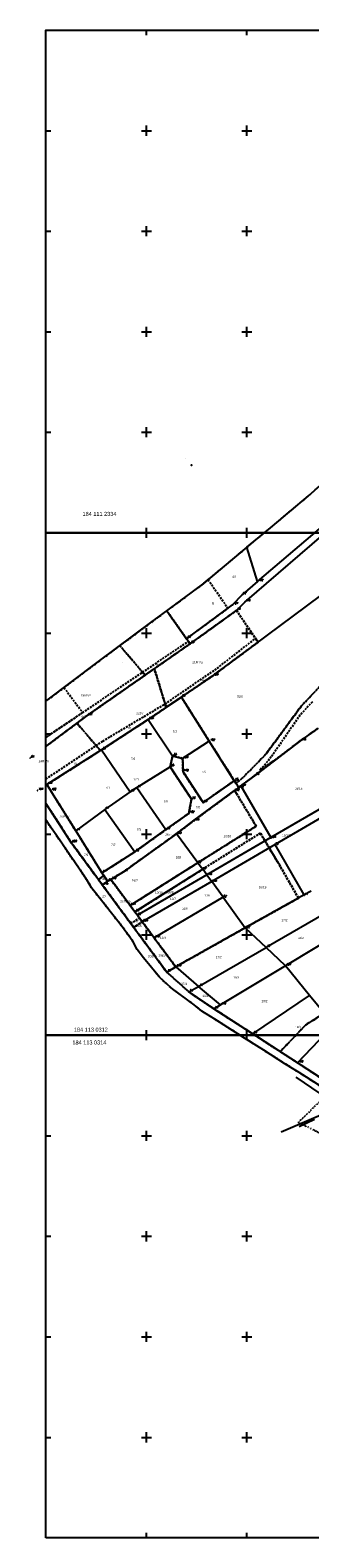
# Model space of a CAD drawing. Extents: x 4615668 to 9294084, y 5331114 to 10688993.
# Tile 35 of 181: x 4655337 to 4655476, y 5334813 to 5335563. Entities that reach past the tile are written whole.
import ezdxf
from ezdxf.enums import TextEntityAlignment as Align

# ---------------------------------------------------------------- set-up
doc = ezdxf.new("R2010")
doc.units = 0
doc.header["$MEASUREMENT"] = 0
for name, pattern in [('DIVIDE', [1.25, 0.5, -0.25, 0, -0.25, 0, -0.25]), ('GEN7', [13.75, 9.75, -1.5, 1, -1.5]), ('JEZDNIA', [1.5, 1, -0.5]), ('KONTUR', [1.5, 1, -0.5]), ('UZYTEK', [1.5, 1, -0.5])]:
    doc.linetypes.add(name, pattern=pattern)
for name, color, linetype in [('10', 7, 'Continuous'), ('16', 7, 'Continuous'), ('2', 7, 'Continuous'), ('31', 7, 'Continuous'), ('38', 7, 'Continuous'), ('5', 7, 'Continuous'), ('57', 7, 'Continuous'), ('58', 7, 'Continuous'), ('59', 7, 'Continuous'), ('60', 7, 'Continuous'), ('7', 4, 'GEN7'), ('8', 7, 'Continuous'), ('9', 7, 'Continuous')]:
    doc.layers.add(name, color=color, linetype=linetype)
doc.styles.add('ITALICT', font='ITALICT', dxfattribs={"height": 0.2})
doc.styles.add('txt', font='TXT', dxfattribs={"height": 0.2})

# ---------------------------------------------------------------- blocks, each defined once
blk = doc.blocks.new('202')
at = {"layer": '57', "color": 3, "linetype": 'Continuous'}
blk.add_circle((0, 0), 0.25, dxfattribs=at)
blk = doc.blocks.new('203')
at = {"layer": '57', "color": 3, "linetype": 'Continuous'}
blk.add_circle((0, 0), 0.045, dxfattribs=at)
blk = doc.blocks.new('*M2220')
at = {"layer": '60', "color": 7, "linetype": 'Continuous'}
for p, q in [((50, 247.5), (50, 250)), ((100, 247.5), (100, 250)), ((150, 247.5), (150, 250)), ((200, 247.5), (200, 250)), ((250, 247.5), (250, 250)), ((300, 247.5), (300, 250)), ((350, 247.5), (350, 250)), ((50, 197.5), (50, 202.5)), ((100, 197.5), (100, 202.5)), ((150, 197.5), (150, 202.5)), ((200, 197.5), (200, 202.5)), ((250, 197.5), (250, 202.5)), ((300, 197.5), (300, 202.5)), ((350, 197.5), (350, 202.5)), ((0, 200), (2.5, 200)), ((47.5, 200), (52.5, 200)), ((97.5, 200), (102.5, 200)), ((147.5, 200), (152.5, 200)), ((197.5, 200), (202.5, 200)), ((247.5, 200), (252.5, 200)), ((297.5, 200), (302.5, 200)), ((347.5, 200), (352.5, 200)), ((397.5, 200), (400, 200)), ((0, 150), (2.5, 150)), ((47.5, 150), (52.5, 150)), ((50, 147.5), (50, 152.5)), ((97.5, 150), (102.5, 150)), ((100, 147.5), (100, 152.5)), ((147.5, 150), (152.5, 150)), ((150, 147.5), (150, 152.5)), ((197.5, 150), (202.5, 150)), ((200, 147.5), (200, 152.5)), ((247.5, 150), (252.5, 150)), ((250, 147.5), (250, 152.5)), ((297.5, 150), (302.5, 150)), ((300, 147.5), (300, 152.5)), ((347.5, 150), (352.5, 150)), ((350, 147.5), (350, 152.5)), ((397.5, 150), (400, 150)), ((0, 100), (2.5, 100)), ((47.5, 100), (52.5, 100)), ((50, 97.5), (50, 102.5)), ((97.5, 100), (102.5, 100)), ((100, 97.5), (100, 102.5)), ((147.5, 100), (152.5, 100)), ((150, 97.5), (150, 102.5)), ((197.5, 100), (202.5, 100)), ((200, 97.5), (200, 102.5)), ((247.5, 100), (252.5, 100)), ((250, 97.5), (250, 102.5)), ((297.5, 100), (302.5, 100)), ((300, 97.5), (300, 102.5)), ((347.5, 100), (352.5, 100)), ((350, 97.5), (350, 102.5)), ((397.5, 100), (400, 100)), ((50, 47.5), (50, 52.5)), ((100, 47.5), (100, 52.5)), ((150, 47.5), (150, 52.5)), ((200, 47.5), (200, 52.5)), ((250, 47.5), (250, 52.5)), ((300, 47.5), (300, 52.5)), ((350, 47.5), (350, 52.5)), ((0, 50), (2.5, 50)), ((47.5, 50), (52.5, 50)), ((97.5, 50), (102.5, 50)), ((147.5, 50), (152.5, 50)), ((197.5, 50), (202.5, 50)), ((247.5, 50), (252.5, 50)), ((297.5, 50), (302.5, 50)), ((347.5, 50), (352.5, 50)), ((397.5, 50), (400, 50)), ((50, 0), (50, 2.5)), ((100, 0), (100, 2.5)), ((150, 0), (150, 2.5)), ((200, 0), (200, 2.5)), ((250, 0), (250, 2.5)), ((300, 0), (300, 2.5)), ((350, 0), (350, 2.5))]:
    blk.add_line(p, q, dxfattribs=at)
blk.add_lwpolyline([(0, 0), (0, 250), (400, 250), (400, 0)], close=True, dxfattribs=at)
blk = doc.blocks.new('*M2222')
at = {"layer": '60', "color": 7, "linetype": 'Continuous'}
for p, q in [((50, 247.5), (50, 250)), ((100, 247.5), (100, 250)), ((150, 247.5), (150, 250)), ((200, 247.5), (200, 250)), ((250, 247.5), (250, 250)), ((300, 247.5), (300, 250)), ((350, 247.5), (350, 250)), ((50, 197.5), (50, 202.5)), ((100, 197.5), (100, 202.5)), ((150, 197.5), (150, 202.5)), ((200, 197.5), (200, 202.5)), ((250, 197.5), (250, 202.5)), ((300, 197.5), (300, 202.5)), ((350, 197.5), (350, 202.5)), ((0, 200), (2.5, 200)), ((47.5, 200), (52.5, 200)), ((97.5, 200), (102.5, 200)), ((147.5, 200), (152.5, 200)), ((197.5, 200), (202.5, 200)), ((247.5, 200), (252.5, 200)), ((297.5, 200), (302.5, 200)), ((347.5, 200), (352.5, 200)), ((397.5, 200), (400, 200)), ((0, 150), (2.5, 150)), ((47.5, 150), (52.5, 150)), ((50, 147.5), (50, 152.5)), ((97.5, 150), (102.5, 150)), ((100, 147.5), (100, 152.5)), ((147.5, 150), (152.5, 150)), ((150, 147.5), (150, 152.5)), ((197.5, 150), (202.5, 150)), ((200, 147.5), (200, 152.5)), ((247.5, 150), (252.5, 150)), ((250, 147.5), (250, 152.5)), ((297.5, 150), (302.5, 150)), ((300, 147.5), (300, 152.5)), ((347.5, 150), (352.5, 150)), ((350, 147.5), (350, 152.5)), ((397.5, 150), (400, 150)), ((0, 100), (2.5, 100)), ((47.5, 100), (52.5, 100)), ((50, 97.5), (50, 102.5)), ((97.5, 100), (102.5, 100)), ((100, 97.5), (100, 102.5)), ((147.5, 100), (152.5, 100)), ((150, 97.5), (150, 102.5)), ((197.5, 100), (202.5, 100)), ((200, 97.5), (200, 102.5)), ((247.5, 100), (252.5, 100)), ((250, 97.5), (250, 102.5)), ((297.5, 100), (302.5, 100)), ((300, 97.5), (300, 102.5)), ((347.5, 100), (352.5, 100)), ((350, 97.5), (350, 102.5)), ((397.5, 100), (400, 100)), ((50, 47.5), (50, 52.5)), ((100, 47.5), (100, 52.5)), ((150, 47.5), (150, 52.5)), ((200, 47.5), (200, 52.5)), ((250, 47.5), (250, 52.5)), ((300, 47.5), (300, 52.5)), ((350, 47.5), (350, 52.5)), ((0, 50), (2.5, 50)), ((47.5, 50), (52.5, 50)), ((97.5, 50), (102.5, 50)), ((147.5, 50), (152.5, 50)), ((197.5, 50), (202.5, 50)), ((247.5, 50), (252.5, 50)), ((297.5, 50), (302.5, 50)), ((347.5, 50), (352.5, 50)), ((397.5, 50), (400, 50)), ((50, 0), (50, 2.5)), ((100, 0), (100, 2.5)), ((150, 0), (150, 2.5)), ((200, 0), (200, 2.5)), ((250, 0), (250, 2.5)), ((300, 0), (300, 2.5)), ((350, 0), (350, 2.5))]:
    blk.add_line(p, q, dxfattribs=at)
blk.add_lwpolyline([(0, 0), (0, 250), (400, 250), (400, 0)], close=True, dxfattribs=at)
blk = doc.blocks.new('*M2251')
at = {"layer": '60', "color": 7, "linetype": 'Continuous'}
for p, q in [((50, 247.5), (50, 250)), ((100, 247.5), (100, 250)), ((150, 247.5), (150, 250)), ((200, 247.5), (200, 250)), ((250, 247.5), (250, 250)), ((300, 247.5), (300, 250)), ((350, 247.5), (350, 250)), ((50, 197.5), (50, 202.5)), ((100, 197.5), (100, 202.5)), ((150, 197.5), (150, 202.5)), ((200, 197.5), (200, 202.5)), ((250, 197.5), (250, 202.5)), ((300, 197.5), (300, 202.5)), ((350, 197.5), (350, 202.5)), ((0, 200), (2.5, 200)), ((47.5, 200), (52.5, 200)), ((97.5, 200), (102.5, 200)), ((147.5, 200), (152.5, 200)), ((197.5, 200), (202.5, 200)), ((247.5, 200), (252.5, 200)), ((297.5, 200), (302.5, 200)), ((347.5, 200), (352.5, 200)), ((397.5, 200), (400, 200)), ((0, 150), (2.5, 150)), ((47.5, 150), (52.5, 150)), ((50, 147.5), (50, 152.5)), ((97.5, 150), (102.5, 150)), ((100, 147.5), (100, 152.5)), ((147.5, 150), (152.5, 150)), ((150, 147.5), (150, 152.5)), ((197.5, 150), (202.5, 150)), ((200, 147.5), (200, 152.5)), ((247.5, 150), (252.5, 150)), ((250, 147.5), (250, 152.5)), ((297.5, 150), (302.5, 150)), ((300, 147.5), (300, 152.5)), ((347.5, 150), (352.5, 150)), ((350, 147.5), (350, 152.5)), ((397.5, 150), (400, 150)), ((0, 100), (2.5, 100)), ((47.5, 100), (52.5, 100)), ((50, 97.5), (50, 102.5)), ((97.5, 100), (102.5, 100)), ((100, 97.5), (100, 102.5)), ((147.5, 100), (152.5, 100)), ((150, 97.5), (150, 102.5)), ((197.5, 100), (202.5, 100)), ((200, 97.5), (200, 102.5)), ((247.5, 100), (252.5, 100)), ((250, 97.5), (250, 102.5)), ((297.5, 100), (302.5, 100)), ((300, 97.5), (300, 102.5)), ((347.5, 100), (352.5, 100)), ((350, 97.5), (350, 102.5)), ((397.5, 100), (400, 100)), ((50, 47.5), (50, 52.5)), ((100, 47.5), (100, 52.5)), ((150, 47.5), (150, 52.5)), ((200, 47.5), (200, 52.5)), ((250, 47.5), (250, 52.5)), ((300, 47.5), (300, 52.5)), ((350, 47.5), (350, 52.5)), ((0, 50), (2.5, 50)), ((47.5, 50), (52.5, 50)), ((97.5, 50), (102.5, 50)), ((147.5, 50), (152.5, 50)), ((197.5, 50), (202.5, 50)), ((247.5, 50), (252.5, 50)), ((297.5, 50), (302.5, 50)), ((347.5, 50), (352.5, 50)), ((397.5, 50), (400, 50)), ((50, 0), (50, 2.5)), ((100, 0), (100, 2.5)), ((150, 0), (150, 2.5)), ((200, 0), (200, 2.5)), ((250, 0), (250, 2.5)), ((300, 0), (300, 2.5)), ((350, 0), (350, 2.5))]:
    blk.add_line(p, q, dxfattribs=at)
blk.add_lwpolyline([(0, 0), (0, 250), (400, 250), (400, 0)], close=True, dxfattribs=at)

msp = doc.modelspace()

# ---------------------------------------------------------------- linework, layer by layer
at = {"layer": '16', "color": 7, "linetype": 'JEZDNIA'}
msp.add_line((4655414.352, 5335350.087), (4655414.361, 5335350.087), dxfattribs=at)
msp.add_point((4655417.379, 5335346.646), dxfattribs=at)
at = {"layer": '2', "color": 5, "linetype": 'Continuous'}
for p, q in [((4655475.672, 5335331.343), (4655483.435, 5335338.274)), ((4655456.704, 5335315.499), (4655475.672, 5335331.343)), ((4655450.343, 5335288.738), (4655489.879, 5335322.377)), ((4655443.95, 5335278.506), (4655488.203, 5335316.597)), ((4655445.016, 5335305.76), (4655456.704, 5335315.499)), ((4655445.016, 5335305.76), (4655422.451, 5335286.958)), ((4655450.343, 5335288.738), (4655445.016, 5335305.76)), ((4655405.104, 5335274.177), (4655422.451, 5335286.958)), ((4655450.343, 5335288.738), (4655442.736, 5335282.266)), ((4655414.949, 5335260.311), (4655437.896, 5335277.162)), ((4655427.995, 5335241.856), (4655481.741, 5335281.717)), ((4655437.896, 5335277.162), (4655442.736, 5335282.266)), ((4655439.789, 5335274.355), (4655443.95, 5335278.506)), ((4655371.111, 5335248.885), (4655397.899, 5335268.783)), ((4655397.899, 5335268.783), (4655405.104, 5335274.177)), ((4655405.104, 5335274.177), (4655414.949, 5335260.311)), ((4655416.732, 5335257.8), (4655439.789, 5335274.355)), ((4655416.732, 5335257.8), (4655414.949, 5335260.311)), ((4655365.287, 5335221.96), (4655416.732, 5335257.8)), ((4655344.967, 5335229.21), (4655371.111, 5335248.885)), ((4655412.372, 5335231.269), (4655427.995, 5335241.856)), ((4655412.372, 5335231.269), (4655395.794, 5335220.091)), ((4655426.269, 5335209.265), (4655412.372, 5335231.269)), ((4655344.967, 5335206.744), (4655365.287, 5335221.96)), ((4655395.794, 5335220.091), (4655372.688, 5335205.02)), ((4655395.794, 5335220.091), (4655408.001, 5335202.067)), ((4655480.427, 5335215.765), (4655471.957, 5335209.795)), ((4655426.269, 5335209.265), (4655412.986, 5335200.696)), ((4655438.729, 5335189.654), (4655426.269, 5335209.265)), ((4655471.957, 5335209.795), (4655449.417, 5335192.635)), ((4655372.688, 5335205.02), (4655345.393, 5335187.712)), ((4655372.688, 5335205.02), (4655386.886, 5335184.127)), ((4655408.001, 5335202.067), (4655406.711, 5335196.607)), ((4655408.001, 5335202.067), (4655412.986, 5335200.696)), ((4655412.986, 5335200.696), (4655413.198, 5335194.1)), ((4655390.148, 5335186.211), (4655406.711, 5335196.607)), ((4655406.711, 5335196.607), (4655417.393, 5335180.474)), ((4655413.198, 5335194.1), (4655423.179, 5335178.789)), ((4655449.417, 5335192.635), (4655441.977, 5335187.065)), ((4655345.393, 5335187.712), (4655344.967, 5335187.442)), ((4655345.393, 5335187.712), (4655347.326, 5335184.665)), ((4655386.886, 5335184.127), (4655390.148, 5335186.211)), ((4655390.148, 5335186.211), (4655404.71, 5335165.326)), ((4655438.729, 5335189.654), (4655423.179, 5335178.789)), ((4655440.927, 5335186.285), (4655438.729, 5335189.654)), ((4655440.927, 5335186.285), (4655438.877, 5335184.775)), ((4655441.977, 5335187.065), (4655440.927, 5335186.285)), ((4655441.977, 5335187.065), (4655456.977, 5335161.345)), ((4655344.967, 5335178.353), (4655357.584, 5335158.841)), ((4655359.875, 5335164.66), (4655347.326, 5335184.665)), ((4655386.886, 5335184.127), (4655374.267, 5335175.345)), ((4655416.072, 5335173.416), (4655417.393, 5335180.474)), ((4655418.807, 5335169.955), (4655438.877, 5335184.775)), ((4655492.387, 5335181.955), (4655456.977, 5335161.345)), ((4655493.267, 5335177.835), (4655459.007, 5335157.855)), ((4655347.591, 5335166.194), (4655344.967, 5335170.166)), ((4655374.267, 5335175.345), (4655359.875, 5335164.66)), ((4655374.267, 5335175.345), (4655389.263, 5335154.316)), ((4655404.71, 5335165.326), (4655416.072, 5335173.416)), ((4655350.015, 5335162.671), (4655347.591, 5335166.194)), ((4655359.875, 5335164.66), (4655372.843, 5335143.776)), ((4655409.967, 5335163.305), (4655383.582, 5335144.307)), ((4655389.263, 5335154.316), (4655404.71, 5335165.326)), ((4655409.967, 5335163.305), (4655418.807, 5335169.955)), ((4655420.627, 5335148.865), (4655409.967, 5335163.305)), ((4655373.129, 5335137.705), (4655357.584, 5335158.841)), ((4655456.977, 5335161.345), (4655425.107, 5335142.795)), ((4655459.007, 5335157.855), (4655427.537, 5335139.505)), ((4655473.567, 5335132.885), (4655459.007, 5335157.855)), ((4655372.843, 5335143.776), (4655389.263, 5335154.316)), ((4655420.627, 5335148.865), (4655386.879, 5335127.581)), ((4655420.627, 5335148.865), (4655423.007, 5335145.645)), ((4655367.677, 5335136.335), (4655365.356, 5335140.366)), ((4655372.843, 5335143.776), (4655375.679, 5335139.656)), ((4655377.231, 5335140.569), (4655375.679, 5335139.656)), ((4655377.231, 5335140.569), (4655383.582, 5335144.307)), ((4655386.879, 5335127.581), (4655377.231, 5335140.569)), ((4655423.007, 5335145.645), (4655389.264, 5335124.369)), ((4655425.107, 5335142.795), (4655390.493, 5335122.716)), ((4655425.107, 5335142.795), (4655423.007, 5335145.645)), ((4655425.107, 5335142.795), (4655427.537, 5335139.505)), ((4655382.621, 5335117.499), (4655367.677, 5335136.335)), ((4655373.129, 5335137.705), (4655375.679, 5335139.656)), ((4655373.129, 5335137.705), (4655405.088, 5335094.452)), ((4655427.537, 5335139.505), (4655392.908, 5335119.465)), ((4655433.227, 5335131.805), (4655427.537, 5335139.505)), ((4655473.567, 5335132.885), (4655444.087, 5335116.475)), ((4655476.967, 5335134.765), (4655473.567, 5335132.885)), ((4655386.879, 5335127.581), (4655389.264, 5335124.369)), ((4655433.227, 5335131.805), (4655398.808, 5335111.521)), ((4655433.227, 5335131.805), (4655444.087, 5335116.475)), ((4655487.974, 5335125.986), (4655454.583, 5335106.736)), ((4655390.493, 5335122.716), (4655389.264, 5335124.369)), ((4655392.908, 5335119.465), (4655390.493, 5335122.716)), ((4655398.808, 5335111.521), (4655392.908, 5335119.465)), ((4655498.025, 5335117.969), (4655464.167, 5335097.594)), ((4655388.433, 5335109.567), (4655382.621, 5335117.499)), ((4655398.808, 5335111.521), (4655409.545, 5335097.068)), ((4655444.087, 5335116.475), (4655409.545, 5335097.068)), ((4655444.087, 5335116.475), (4655454.583, 5335106.736)), ((4655390.364, 5335105.726), (4655388.433, 5335109.567)), ((4655393.525, 5335101.614), (4655390.364, 5335105.726)), ((4655420.973, 5335087.35), (4655454.583, 5335106.736)), ((4655464.167, 5335097.594), (4655454.583, 5335106.736)), ((4655401.467, 5335091.892), (4655393.525, 5335101.614)), ((4655405.088, 5335094.452), (4655409.545, 5335097.068)), ((4655409.545, 5335097.068), (4655420.973, 5335087.35)), ((4655464.167, 5335097.594), (4655431.806, 5335078.117)), ((4655476.177, 5335082.865), (4655464.167, 5335097.594)), ((4655407.269, 5335086.55), (4655401.467, 5335091.892)), ((4655405.088, 5335094.452), (4655416.131, 5335084.559)), ((4655418.672, 5335078.227), (4655407.269, 5335086.55)), ((4655416.131, 5335084.559), (4655420.973, 5335087.35)), ((4655416.131, 5335084.559), (4655428.605, 5335076.187)), ((4655431.806, 5335078.117), (4655420.973, 5335087.35)), ((4655447.923, 5335063.705), (4655476.177, 5335082.865)), ((4655484.037, 5335073.205), (4655476.177, 5335082.865)), ((4655422.603, 5335075.047), (4655418.672, 5335078.227)), ((4655428.995, 5335071.015), (4655422.603, 5335075.047)), ((4655428.605, 5335076.187), (4655431.806, 5335078.117)), ((4655428.605, 5335076.187), (4655447.923, 5335063.705)), ((4655443.859, 5335061.652), (4655428.995, 5335071.015)), ((4655470.251, 5335049.279), (4655488.157, 5335068.105)), ((4655453.382, 5335055.581), (4655443.859, 5335061.652)), ((4655470.251, 5335049.279), (4655447.923, 5335063.705)), ((4655470.997, 5335044.435), (4655467.757, 5335046.485)), ((4655487.932, 5335037.855), (4655470.251, 5335049.279)), ((4655492.407, 5335030.915), (4655470.997, 5335044.435))]:
    msp.add_line(p, q, dxfattribs=at)
for points in [[(4655365.356, 5335140.366), (4655365.207, 5335140.582), (4655350.015, 5335162.671)], [(4655467.757, 5335046.485), (4655463.954, 5335048.891), (4655453.382, 5335055.581)]]:
    msp.add_lwpolyline(points, dxfattribs=at)
at = {"layer": '31', "color": 2, "linetype": 'Continuous'}
msp.add_line((4655478.711, 5335021.102), (4655471.05, 5335017.424), dxfattribs=at)
at = {"layer": '38', "color": 97, "linetype": 'Continuous'}
msp.add_lwpolyline([(4655469.41, 5335042.15), (4655489.116, 5335028.779), (4655485.348, 5335024.826), (4655461.992, 5335014.885)], dxfattribs=at)
at = {"layer": '58', "color": 1, "linetype": 'DIVIDE'}
msp.add_lwpolyline([(4655558.983, 5334976.092), (4655470.546, 5335019.624), (4655508.855, 5335056.957)], dxfattribs=at)
at = {"layer": '60', "color": 7, "linetype": 'Continuous'}
for p, q in [((4655394.967, 5335560.525), (4655394.967, 5335563.025)), ((4655444.967, 5335560.525), (4655444.967, 5335563.025)), ((4655394.967, 5335510.525), (4655394.967, 5335515.525)), ((4655444.967, 5335510.525), (4655444.967, 5335515.525)), ((4655344.967, 5335513.025), (4655347.467, 5335513.025)), ((4655392.467, 5335513.025), (4655397.467, 5335513.025)), ((4655442.467, 5335513.025), (4655447.467, 5335513.025)), ((4655344.967, 5335463.025), (4655347.467, 5335463.025)), ((4655392.467, 5335463.025), (4655397.467, 5335463.025)), ((4655394.967, 5335460.525), (4655394.967, 5335465.525)), ((4655442.467, 5335463.025), (4655447.467, 5335463.025)), ((4655444.967, 5335460.525), (4655444.967, 5335465.525)), ((4655344.967, 5335413.025), (4655347.467, 5335413.025)), ((4655392.467, 5335413.025), (4655397.467, 5335413.025)), ((4655394.967, 5335410.525), (4655394.967, 5335415.525)), ((4655442.467, 5335413.025), (4655447.467, 5335413.025)), ((4655444.967, 5335410.525), (4655444.967, 5335415.525)), ((4655394.967, 5335360.525), (4655394.967, 5335365.525)), ((4655444.967, 5335360.525), (4655444.967, 5335365.525)), ((4655344.967, 5335363.025), (4655347.467, 5335363.025)), ((4655392.467, 5335363.025), (4655397.467, 5335363.025)), ((4655442.467, 5335363.025), (4655447.467, 5335363.025)), ((4655394.967, 5335313.025), (4655394.967, 5335315.525)), ((4655444.967, 5335313.025), (4655444.967, 5335315.525))]:
    msp.add_line(p, q, dxfattribs=at)
at = {"layer": '7', "color": 245, "linetype": 'KONTUR'}
for p, q in [((4655475.672, 5335331.343), (4655483.435, 5335338.274)), ((4655456.704, 5335315.499), (4655475.672, 5335331.343)), ((4655445.016, 5335305.76), (4655456.704, 5335315.499)), ((4655422.451, 5335286.958), (4655445.016, 5335305.76)), ((4655405.104, 5335274.177), (4655422.451, 5335286.958)), ((4655381.78, 5335256.81), (4655397.899, 5335268.783)), ((4655397.899, 5335268.783), (4655405.104, 5335274.177)), ((4655439.789, 5335274.355), (4655416.732, 5335257.8)), ((4655416.732, 5335257.8), (4655439.789, 5335274.355)), ((4655450.562, 5335258.592), (4655439.789, 5335274.355)), ((4655439.789, 5335274.355), (4655450.562, 5335258.592)), ((4655393.052, 5335243.639), (4655381.78, 5335256.81)), ((4655381.78, 5335256.81), (4655393.052, 5335243.639)), ((4655416.732, 5335257.8), (4655398.911, 5335245.385)), ((4655398.911, 5335245.385), (4655416.732, 5335257.8)), ((4655427.995, 5335241.856), (4655450.562, 5335258.592)), ((4655450.562, 5335258.592), (4655427.995, 5335241.856)), ((4655344.967, 5335229.21), (4655371.111, 5335248.885)), ((4655398.911, 5335245.385), (4655394.304, 5335242.175)), ((4655394.304, 5335242.175), (4655398.911, 5335245.385)), ((4655404.806, 5335226.168), (4655398.911, 5335245.385)), ((4655398.911, 5335245.385), (4655404.806, 5335226.168)), ((4655394.304, 5335242.175), (4655365.287, 5335221.96)), ((4655365.287, 5335221.96), (4655394.304, 5335242.175)), ((4655394.304, 5335242.175), (4655393.052, 5335243.639)), ((4655393.052, 5335243.639), (4655394.304, 5335242.175)), ((4655412.372, 5335231.269), (4655427.995, 5335241.856)), ((4655427.995, 5335241.856), (4655412.372, 5335231.269)), ((4655404.806, 5335226.168), (4655412.372, 5335231.269)), ((4655412.372, 5335231.269), (4655404.806, 5335226.168)), ((4655426.269, 5335209.265), (4655412.372, 5335231.269)), ((4655412.372, 5335231.269), (4655426.269, 5335209.265)), ((4655472.036, 5335226.74), (4655482.104, 5335237.388)), ((4655482.104, 5335237.388), (4655472.036, 5335226.74)), ((4655395.794, 5335220.091), (4655404.806, 5335226.168)), ((4655404.806, 5335226.168), (4655395.794, 5335220.091)), ((4655454.272, 5335202.635), (4655472.036, 5335226.74)), ((4655472.036, 5335226.74), (4655454.272, 5335202.635)), ((4655360.347, 5335218.261), (4655344.967, 5335206.744)), ((4655344.967, 5335206.744), (4655360.347, 5335218.261)), ((4655365.287, 5335221.96), (4655360.347, 5335218.261)), ((4655360.347, 5335218.261), (4655365.287, 5335221.96)), ((4655372.106, 5335204.651), (4655360.347, 5335218.261)), ((4655360.347, 5335218.261), (4655372.106, 5335204.651)), ((4655372.688, 5335205.02), (4655395.794, 5335220.091)), ((4655395.794, 5335220.091), (4655372.688, 5335205.02)), ((4655471.957, 5335209.795), (4655480.427, 5335215.765)), ((4655480.427, 5335215.765), (4655471.957, 5335209.795)), ((4655438.729, 5335189.654), (4655426.269, 5335209.265)), ((4655426.269, 5335209.265), (4655438.729, 5335189.654)), ((4655449.417, 5335192.635), (4655471.957, 5335209.795)), ((4655471.957, 5335209.795), (4655449.417, 5335192.635)), ((4655345.393, 5335187.712), (4655372.106, 5335204.651)), ((4655372.106, 5335204.651), (4655345.393, 5335187.712)), ((4655372.106, 5335204.651), (4655372.688, 5335205.02)), ((4655372.688, 5335205.02), (4655372.106, 5335204.651)), ((4655408.001, 5335202.067), (4655406.711, 5335196.607)), ((4655406.711, 5335196.607), (4655408.001, 5335202.067)), ((4655412.986, 5335200.696), (4655408.001, 5335202.067)), ((4655408.001, 5335202.067), (4655412.986, 5335200.696)), ((4655413.198, 5335194.1), (4655412.986, 5335200.696)), ((4655412.986, 5335200.696), (4655413.198, 5335194.1)), ((4655442.365, 5335190.534), (4655454.272, 5335202.635)), ((4655454.272, 5335202.635), (4655442.365, 5335190.534)), ((4655406.711, 5335196.607), (4655417.393, 5335180.474)), ((4655417.393, 5335180.474), (4655406.711, 5335196.607)), ((4655423.179, 5335178.789), (4655413.198, 5335194.1)), ((4655413.198, 5335194.1), (4655423.179, 5335178.789)), ((4655441.977, 5335187.065), (4655449.417, 5335192.635)), ((4655449.417, 5335192.635), (4655441.977, 5335187.065)), ((4655345.393, 5335187.712), (4655344.967, 5335187.442)), ((4655344.967, 5335187.442), (4655345.393, 5335187.712)), ((4655347.326, 5335184.665), (4655345.393, 5335187.712)), ((4655345.393, 5335187.712), (4655347.326, 5335184.665)), ((4655438.729, 5335189.654), (4655423.179, 5335178.789)), ((4655423.179, 5335178.789), (4655438.729, 5335189.654)), ((4655439.524, 5335188.437), (4655438.729, 5335189.654)), ((4655438.729, 5335189.654), (4655439.524, 5335188.437)), ((4655438.877, 5335184.775), (4655440.927, 5335186.285)), ((4655440.927, 5335186.285), (4655438.877, 5335184.775)), ((4655438.879, 5335184.771), (4655440.927, 5335186.285)), ((4655440.927, 5335186.285), (4655438.879, 5335184.771)), ((4655439.524, 5335188.437), (4655442.365, 5335190.534)), ((4655442.365, 5335190.534), (4655439.524, 5335188.437)), ((4655440.927, 5335186.285), (4655439.524, 5335188.437)), ((4655439.524, 5335188.437), (4655440.927, 5335186.285)), ((4655440.927, 5335186.285), (4655441.977, 5335187.065)), ((4655441.977, 5335187.065), (4655440.927, 5335186.285)), ((4655344.967, 5335178.353), (4655357.584, 5335158.841)), ((4655357.584, 5335158.841), (4655344.967, 5335178.353)), ((4655359.875, 5335164.66), (4655347.326, 5335184.665)), ((4655347.326, 5335184.665), (4655359.875, 5335164.66)), ((4655417.393, 5335180.474), (4655416.072, 5335173.416)), ((4655416.072, 5335173.416), (4655417.393, 5335180.474)), ((4655418.807, 5335169.955), (4655438.877, 5335184.775)), ((4655438.877, 5335184.775), (4655418.807, 5335169.955)), ((4655439.796, 5335183.256), (4655438.879, 5335184.771)), ((4655438.879, 5335184.771), (4655439.796, 5335183.256)), ((4655449.602, 5335167.055), (4655439.796, 5335183.256)), ((4655439.796, 5335183.256), (4655449.602, 5335167.055)), ((4655347.591, 5335166.194), (4655344.967, 5335170.166)), ((4655416.072, 5335173.416), (4655404.71, 5335165.326)), ((4655404.71, 5335165.326), (4655416.072, 5335173.416)), ((4655350.015, 5335162.671), (4655347.591, 5335166.194)), ((4655372.843, 5335143.776), (4655359.875, 5335164.66)), ((4655359.875, 5335164.66), (4655372.843, 5335143.776)), ((4655383.582, 5335144.307), (4655409.967, 5335163.305)), ((4655409.967, 5335163.305), (4655383.582, 5335144.307)), ((4655404.71, 5335165.326), (4655389.263, 5335154.316)), ((4655389.263, 5335154.316), (4655404.71, 5335165.326)), ((4655409.967, 5335163.305), (4655418.807, 5335169.955)), ((4655418.807, 5335169.955), (4655409.967, 5335163.305)), ((4655420.627, 5335148.865), (4655449.602, 5335167.055)), ((4655449.602, 5335167.055), (4655420.627, 5335148.865)), ((4655451.683, 5335163.582), (4655423.007, 5335145.645)), ((4655423.007, 5335145.645), (4655451.683, 5335163.582)), ((4655454.719, 5335158.515), (4655451.683, 5335163.582)), ((4655451.683, 5335163.582), (4655454.719, 5335158.515)), ((4655357.584, 5335158.841), (4655373.129, 5335137.705)), ((4655373.129, 5335137.705), (4655357.584, 5335158.841)), ((4655456.189, 5335156.062), (4655454.719, 5335158.515)), ((4655454.719, 5335158.515), (4655456.189, 5335156.062)), ((4655460.979, 5335148.067), (4655456.189, 5335156.062)), ((4655456.189, 5335156.062), (4655460.979, 5335148.067)), ((4655389.263, 5335154.316), (4655372.843, 5335143.776)), ((4655372.843, 5335143.776), (4655389.263, 5335154.316)), ((4655386.879, 5335127.581), (4655420.627, 5335148.865)), ((4655420.627, 5335148.865), (4655386.879, 5335127.581)), ((4655470.648, 5335131.26), (4655460.979, 5335148.067)), ((4655460.979, 5335148.067), (4655470.648, 5335131.26)), ((4655367.677, 5335136.335), (4655365.356, 5335140.366)), ((4655375.679, 5335139.656), (4655372.843, 5335143.776)), ((4655372.843, 5335143.776), (4655375.679, 5335139.656)), ((4655377.231, 5335140.569), (4655375.679, 5335139.656)), ((4655375.679, 5335139.656), (4655377.231, 5335140.569)), ((4655377.231, 5335140.569), (4655383.582, 5335144.307)), ((4655383.582, 5335144.307), (4655377.231, 5335140.569)), ((4655386.879, 5335127.581), (4655377.231, 5335140.569)), ((4655377.231, 5335140.569), (4655386.879, 5335127.581)), ((4655423.007, 5335145.645), (4655389.264, 5335124.369)), ((4655389.264, 5335124.369), (4655423.007, 5335145.645)), ((4655382.621, 5335117.499), (4655367.677, 5335136.335)), ((4655375.679, 5335139.656), (4655373.129, 5335137.705)), ((4655373.129, 5335137.705), (4655375.679, 5335139.656)), ((4655373.129, 5335137.705), (4655388.611, 5335116.752)), ((4655388.611, 5335116.752), (4655373.129, 5335137.705)), ((4655389.264, 5335124.369), (4655386.879, 5335127.581)), ((4655386.879, 5335127.581), (4655389.264, 5335124.369)), ((4655444.087, 5335116.475), (4655470.648, 5335131.26)), ((4655470.648, 5335131.26), (4655444.087, 5335116.475)), ((4655388.611, 5335116.752), (4655392.908, 5335119.465)), ((4655392.908, 5335119.465), (4655388.611, 5335116.752)), ((4655390.493, 5335122.716), (4655389.264, 5335124.369)), ((4655389.264, 5335124.369), (4655390.493, 5335122.716)), ((4655392.908, 5335119.465), (4655390.493, 5335122.716)), ((4655390.493, 5335122.716), (4655392.908, 5335119.465)), ((4655398.808, 5335111.521), (4655392.908, 5335119.465)), ((4655392.908, 5335119.465), (4655398.808, 5335111.521)), ((4655388.433, 5335109.567), (4655382.621, 5335117.499)), ((4655388.611, 5335116.752), (4655405.088, 5335094.452)), ((4655405.088, 5335094.452), (4655388.611, 5335116.752)), ((4655409.545, 5335097.068), (4655398.808, 5335111.521)), ((4655398.808, 5335111.521), (4655409.545, 5335097.068)), ((4655409.545, 5335097.068), (4655444.087, 5335116.475)), ((4655444.087, 5335116.475), (4655409.545, 5335097.068)), ((4655390.364, 5335105.726), (4655388.433, 5335109.567)), ((4655393.525, 5335101.614), (4655390.364, 5335105.726)), ((4655401.467, 5335091.892), (4655393.525, 5335101.614)), ((4655405.088, 5335094.452), (4655409.545, 5335097.068)), ((4655409.545, 5335097.068), (4655405.088, 5335094.452)), ((4655407.269, 5335086.55), (4655401.467, 5335091.892)), ((4655416.131, 5335084.559), (4655405.088, 5335094.452)), ((4655405.088, 5335094.452), (4655416.131, 5335084.559)), ((4655418.672, 5335078.227), (4655407.269, 5335086.55)), ((4655428.605, 5335076.187), (4655416.131, 5335084.559)), ((4655416.131, 5335084.559), (4655428.605, 5335076.187)), ((4655422.603, 5335075.047), (4655418.672, 5335078.227)), ((4655428.995, 5335071.015), (4655422.603, 5335075.047)), ((4655447.923, 5335063.705), (4655428.605, 5335076.187)), ((4655428.605, 5335076.187), (4655447.923, 5335063.705)), ((4655483.436, 5335073.944), (4655474.246, 5335068.191)), ((4655474.246, 5335068.191), (4655483.436, 5335073.944)), ((4655443.859, 5335061.652), (4655428.995, 5335071.015)), ((4655474.246, 5335068.191), (4655461.587, 5335054.878)), ((4655461.587, 5335054.878), (4655474.246, 5335068.191)), ((4655453.382, 5335055.581), (4655443.859, 5335061.652)), ((4655461.587, 5335054.878), (4655447.923, 5335063.705)), ((4655447.923, 5335063.705), (4655461.587, 5335054.878)), ((4655467.757, 5335046.485), (4655453.382, 5335055.581)), ((4655470.251, 5335049.279), (4655461.587, 5335054.878)), ((4655461.587, 5335054.878), (4655470.251, 5335049.279)), ((4655470.997, 5335044.435), (4655467.757, 5335046.485)), ((4655487.932, 5335037.855), (4655470.251, 5335049.279)), ((4655470.251, 5335049.279), (4655487.932, 5335037.855)), ((4655492.407, 5335030.915), (4655470.997, 5335044.435))]:
    msp.add_line(p, q, dxfattribs=at)
for points in [[(4655371.111, 5335248.885), (4655381.192, 5335256.373), (4655381.78, 5335256.81)], [(4655365.356, 5335140.366), (4655365.207, 5335140.582), (4655350.015, 5335162.671)]]:
    msp.add_lwpolyline(points, dxfattribs=at)
at = {"layer": '9', "color": 3, "linetype": 'UZYTEK'}
for p, q in [((4655405.104, 5335274.177), (4655422.451, 5335286.958)), ((4655422.451, 5335286.958), (4655425.7, 5335289.665)), ((4655425.7, 5335289.665), (4655435.532, 5335275.426)), ((4655435.532, 5335275.426), (4655414.949, 5335260.311)), ((4655414.949, 5335260.311), (4655405.104, 5335274.177)), ((4655430.18, 5335245.61), (4655449.285, 5335260.461)), ((4655449.285, 5335260.461), (4655450.562, 5335258.593)), ((4655393.052, 5335243.639), (4655415.897, 5335258.976)), ((4655416.732, 5335257.8), (4655398.911, 5335245.385)), ((4655415.897, 5335258.976), (4655416.732, 5335257.8)), ((4655450.562, 5335258.593), (4655427.995, 5335241.856)), ((4655398.911, 5335245.385), (4655394.304, 5335242.175)), ((4655404.285, 5335227.866), (4655430.18, 5335245.61)), ((4655363.228, 5335223.545), (4655393.052, 5335243.639)), ((4655394.304, 5335242.175), (4655365.287, 5335221.96)), ((4655393.052, 5335243.639), (4655394.304, 5335242.175)), ((4655394.304, 5335242.175), (4655393.052, 5335243.639)), ((4655427.995, 5335241.856), (4655412.372, 5335231.269)), ((4655344.967, 5335229.21), (4655353.939, 5335235.962)), ((4655353.939, 5335235.962), (4655363.228, 5335223.545)), ((4655412.372, 5335231.269), (4655404.806, 5335226.168)), ((4655472.036, 5335226.74), (4655482.104, 5335237.388)), ((4655363.228, 5335223.545), (4655344.967, 5335211.242)), ((4655344.967, 5335211.242), (4655363.228, 5335223.545)), ((4655373.25, 5335209.384), (4655404.285, 5335227.866)), ((4655404.806, 5335226.168), (4655395.794, 5335220.091)), ((4655404.285, 5335227.866), (4655404.806, 5335226.168)), ((4655404.806, 5335226.168), (4655404.285, 5335227.866)), ((4655454.272, 5335202.635), (4655472.036, 5335226.74)), ((4655477.574, 5335228.859), (4655471.41, 5335222.272)), ((4655360.347, 5335218.261), (4655344.967, 5335206.744)), ((4655365.287, 5335221.96), (4655360.347, 5335218.261)), ((4655395.794, 5335220.091), (4655372.688, 5335205.02)), ((4655471.41, 5335222.272), (4655457.139, 5335201.501)), ((4655369.925, 5335207.175), (4655373.25, 5335209.384)), ((4655344.967, 5335190.589), (4655369.925, 5335207.175)), ((4655372.106, 5335204.651), (4655345.393, 5335187.712)), ((4655369.925, 5335207.175), (4655372.106, 5335204.651)), ((4655372.106, 5335204.651), (4655369.925, 5335207.175)), ((4655372.688, 5335205.02), (4655372.106, 5335204.651)), ((4655442.365, 5335190.534), (4655454.272, 5335202.635)), ((4655460.493, 5335201.067), (4655449.417, 5335192.635)), ((4655457.139, 5335201.501), (4655451.398, 5335194.915)), ((4655451.398, 5335194.915), (4655460.493, 5335201.067)), ((4655449.417, 5335192.635), (4655441.977, 5335187.065)), ((4655344.967, 5335187.442), (4655345.393, 5335187.712)), ((4655345.393, 5335187.712), (4655344.967, 5335187.442)), ((4655345.393, 5335187.712), (4655347.326, 5335184.665)), ((4655439.524, 5335188.437), (4655442.365, 5335190.534)), ((4655440.927, 5335186.285), (4655439.524, 5335188.437)), ((4655441.977, 5335187.065), (4655440.927, 5335186.285)), ((4655357.584, 5335158.841), (4655344.967, 5335178.353)), ((4655347.326, 5335184.665), (4655359.875, 5335164.66)), ((4655359.875, 5335164.66), (4655372.843, 5335143.776)), ((4655371.109, 5335140.451), (4655357.584, 5335158.841)), ((4655373.732, 5335142.484), (4655371.109, 5335140.451)), ((4655371.109, 5335140.451), (4655373.732, 5335142.484)), ((4655373.129, 5335137.705), (4655371.109, 5335140.451)), ((4655372.843, 5335143.776), (4655373.732, 5335142.484)), ((4655373.732, 5335142.484), (4655375.679, 5335139.656)), ((4655375.679, 5335139.656), (4655373.129, 5335137.705)), ((4655387.16, 5335118.716), (4655391.542, 5335121.305)), ((4655388.611, 5335116.752), (4655387.16, 5335118.716)), ((4655392.908, 5335119.465), (4655388.611, 5335116.752)), ((4655391.542, 5335121.305), (4655392.908, 5335119.465))]:
    msp.add_line(p, q, dxfattribs=at)

# ---------------------------------------------------------------- block references
at = {"layer": '57', "color": 3, "linetype": 'Continuous'}
for name, p in [('203', (4655450.343, 5335288.738)), ('203', (4655437.896, 5335277.162)), ('203', (4655442.736, 5335282.266)), ('203', (4655443.95, 5335278.506)), ('203', (4655439.789, 5335274.355)), ('203', (4655414.949, 5335260.311)), ('203', (4655416.732, 5335257.8)), ('203', (4655427.995, 5335241.856)), ('203', (4655412.372, 5335231.269)), ('203', (4655365.287, 5335221.96)), ('203', (4655395.794, 5335220.091)), ('203', (4655426.269, 5335209.265)), ('203', (4655471.957, 5335209.795)), ('203', (4655337.128, 5335200.874)), ('203', (4655372.688, 5335205.02)), ('203', (4655408.001, 5335202.067)), ('203', (4655412.986, 5335200.696)), ('203', (4655406.711, 5335196.607)), ('203', (4655413.198, 5335194.1)), ('203', (4655449.417, 5335192.635)), ('203', (4655345.393, 5335187.712)), ('203', (4655390.148, 5335186.211)), ('203', (4655438.729, 5335189.654)), ('202', (4655440.927, 5335186.285)), ('203', (4655441.977, 5335187.065)), ('203', (4655340.799, 5335184.799)), ('203', (4655347.326, 5335184.665)), ('203', (4655386.886, 5335184.127)), ('203', (4655417.393, 5335180.474)), ('203', (4655423.179, 5335178.789)), ('203', (4655438.877, 5335184.775)), ('203', (4655374.267, 5335175.345)), ('203', (4655416.072, 5335173.416)), ('203', (4655418.807, 5335169.955)), ('203', (4655359.875, 5335164.66)), ('203', (4655404.71, 5335165.326)), ('202', (4655409.967, 5335163.305)), ('203', (4655357.584, 5335158.841)), ('202', (4655456.977, 5335161.345)), ('202', (4655459.007, 5335157.855)), ('203', (4655389.263, 5335154.316)), ('203', (4655420.627, 5335148.865)), ('203', (4655372.843, 5335143.776)), ('203', (4655377.231, 5335140.569)), ('203', (4655383.582, 5335144.307)), ('203', (4655423.007, 5335145.645)), ('203', (4655425.107, 5335142.795)), ('203', (4655373.129, 5335137.705)), ('203', (4655375.679, 5335139.656)), ('203', (4655427.537, 5335139.505)), ('202', (4655473.567, 5335132.885)), ('203', (4655386.879, 5335127.581)), ('203', (4655433.227, 5335131.805)), ('203', (4655389.264, 5335124.369)), ('203', (4655390.493, 5335122.716)), ('203', (4655392.908, 5335119.465)), ('203', (4655398.808, 5335111.521)), ('203', (4655444.087, 5335116.475)), ('203', (4655454.583, 5335106.736)), ('203', (4655409.545, 5335097.068)), ('203', (4655464.167, 5335097.594)), ('203', (4655405.088, 5335094.452)), ('203', (4655416.131, 5335084.559)), ('203', (4655420.973, 5335087.35)), ('203', (4655476.177, 5335082.865)), ('203', (4655428.605, 5335076.187)), ('203', (4655431.806, 5335078.117)), ('203', (4655447.923, 5335063.705)), ('203', (4655470.251, 5335049.279))]:
    msp.add_blockref(name, p, dxfattribs=at)
at = {"layer": '60', "color": 7, "linetype": 'Continuous'}
for name, p in [('*M2251', (4655344.967, 5335313.025)), ('*M2220', (4655344.967, 5335063.025)), ('*M2222', (4655344.967, 5334813.025))]:
    msp.add_blockref(name, p, dxfattribs=at)

# ---------------------------------------------------------------- texts
at = {"layer": '10', "color": 125, "linetype": 'Continuous', "style": 'txt', "width": 0.909091}
for s, p in [('B', (4655427.712, 5335277.381)), ('dr', (4655400.032, 5335246.812)), ('dr', (4655422.36, 5335239.298)), ('dr', (4655362.688, 5335221.086)), ('dr', (4655385.87, 5335215.559)), ('dr', (4655358.983, 5335197.72)), ('B', (4655359.053, 5335158.796)), ('dr', (4655373.125, 5335140.248)), ('dr', (4655389.916, 5335119.225))]:
    msp.add_text(s, height=1.1, dxfattribs=at).set_placement(p)
at = {"layer": '5', "color": 6, "linetype": 'Continuous', "style": 'txt', "width": 0.909091}
for s, p in [('4/1', (4655437.698, 5335290.624)), ('1', (4655382.709, 5335247.501)), ('7/3', (4655408.043, 5335213.619)), ('7/2', (4655387.272, 5335200.027)), ('7/4', (4655422.602, 5335193.619)), ('7/1', (4655374.654, 5335185.659)), ('16/15', (4655468.821, 5335185.183)), ('7/5', (4655403.578, 5335178.669)), ('7/8', (4655419.496, 5335175.95)), ('7/6', (4655390.184, 5335164.883)), ('16/16', (4655433.371, 5335161.536)), ('16/17', (4655462.52, 5335161.851)), ('7/7', (4655377.436, 5335157.194)), ('7/9', (4655363.905, 5335152.226)), ('16/2', (4655387.725, 5335139.528)), ('20', (4655373.03, 5335131.56)), ('16/10', (4655399.246, 5335133.494)), ('16/8', (4655405.452, 5335133.634)), ('16/19', (4655450.861, 5335136.154)), ('16/7', (4655406.714, 5335130.347)), ('16/6', (4655412.548, 5335125.427)), ('16/5', (4655389.542, 5335116.87)), ('17/2', (4655462.2, 5335119.716)), ('16/4', (4655401.761, 5335110.963)), ('18/2', (4655470.317, 5335110.886)), ('17/3', (4655429.444, 5335101.334)), ('17/4', (4655412.263, 5335088.119)), ('18/3', (4655438.191, 5335091.301)), ('18/4', (4655422.788, 5335082.059)), ('19/2', (4655452.273, 5335079.473)), ('19/3', (4655468.966, 5335066.587))]:
    msp.add_text(s, height=1.1, dxfattribs=at).set_placement(p)
at = {"layer": '57', "color": 3, "linetype": 'Continuous', "style": 'ITALICT'}
for s, p in [('192', (4655450.693, 5335289.088)), ('92', (4655443.086, 5335282.616)), ('121', (4655438.246, 5335277.512)), ('64', (4655440.139, 5335274.705)), ('114', (4655444.3, 5335278.856)), ('57', (4655415.299, 5335260.661)), ('55', (4655417.082, 5335258.15)), ('128', (4655428.345, 5335242.206)), ('96', (4655412.722, 5335231.619)), ('161', (4655365.637, 5335222.31)), ('103', (4655396.144, 5335220.441)), ('102', (4655426.619, 5335209.615)), ('148', (4655471.957, 5335209.795)), ('84', (4655337.478, 5335201.224)), ('76', (4655373.038, 5335205.37)), ('33', (4655408.351, 5335202.417)), ('129', (4655413.336, 5335201.046)), ('28', (4655407.061, 5335196.957)), ('170', (4655413.548, 5335194.45)), ('88', (4655449.417, 5335192.635)), ('194', (4655341.149, 5335185.149)), ('141', (4655345.743, 5335188.062)), ('106', (4655347.676, 5335185.015)), ('45', (4655387.236, 5335184.477)), ('14', (4655390.498, 5335186.561)), ('182', (4655438.877, 5335184.775)), ('25', (4655439.079, 5335190.004)), ('199', (4655440.927, 5335186.285)), ('154', (4655441.977, 5335187.065)), ('26', (4655417.743, 5335180.824)), ('98', (4655423.529, 5335179.139)), ('91', (4655374.617, 5335175.695)), ('162', (4655416.422, 5335173.766)), ('193', (4655418.807, 5335169.955)), ('71', (4655360.225, 5335165.01)), ('70', (4655405.06, 5335165.676)), ('153', (4655409.967, 5335163.305)), ('200', (4655357.934, 5335159.191)), ('66', (4655389.613, 5335154.666)), ('125', (4655456.977, 5335161.345)), ('86', (4655459.007, 5335157.855)), ('56', (4655420.627, 5335148.865)), ('5', (4655373.193, 5335144.126)), ('61', (4655376.029, 5335140.006)), ('130', (4655377.581, 5335140.919)), ('34', (4655383.932, 5335144.657)), ('99', (4655423.007, 5335145.645)), ('173', (4655425.107, 5335142.795)), ('195', (4655427.537, 5335139.505)), ('115', (4655373.479, 5335138.055)), ('52', (4655433.227, 5335131.805)), ('77', (4655473.567, 5335132.885)), ('171', (4655387.229, 5335127.931)), ('83', (4655389.614, 5335124.719)), ('22', (4655390.843, 5335123.066)), ('205', (4655393.258, 5335119.815)), ('149', (4655399.158, 5335111.871)), ('122', (4655444.087, 5335116.475)), ('30', (4655454.933, 5335107.086)), ('37', (4655405.438, 5335094.802)), ('183', (4655409.895, 5335097.418)), ('104', (4655464.517, 5335097.944)), ('17', (4655421.323, 5335087.7)), ('54', (4655416.481, 5335084.909)), ('43', (4655428.955, 5335076.537)), ('176', (4655432.156, 5335078.467)), ('63', (4655448.273, 5335064.055)), ('190', (4655470.601, 5335049.629))]:
    msp.add_text(s, height=0.9, dxfattribs=at).set_placement(p)
at = {"layer": '59', "color": 2, "linetype": 'Continuous', "style": 'txt'}
for s, p in [('184 111 2334', (4655371.606, 5335322.406)), ('184 113 0312', (4655367.31, 5335065.834)), ('184 113 0314', (4655366.583, 5335059.446))]:
    msp.add_text(s, height=2, dxfattribs=at).set_placement(p, align=Align.MIDDLE)
at = {"layer": '8', "color": 59, "linetype": 'Continuous', "style": 'txt', "width": 0.909091}
for s, p in [('21RIVa', (4655417.807, 5335248.065)), ('19RIVa', (4655362.311, 5335231.597)), ('7%%163IV', (4655439.928, 5335230.982)), ('22%%163V', (4655389.87, 5335222.649)), ('24RIVb', (4655341.329, 5335198.867)), ('12B', (4655388.396, 5335189.772)), ('28PsIV', (4655351.756, 5335171.199)), ('26dr', (4655404.336, 5335162.293)), ('18B', (4655409.606, 5335150.96)), ('13B', (4655423.778, 5335132.088)), ('30RIVa', (4655381.932, 5335129.139)), ('20dr', (4655395.721, 5335101.795)), ('29%%163V', (4655401.04, 5335102.199))]:
    msp.add_text(s, height=1.1, dxfattribs=at).set_placement(p)

doc.saveas('drawing.dxf')
